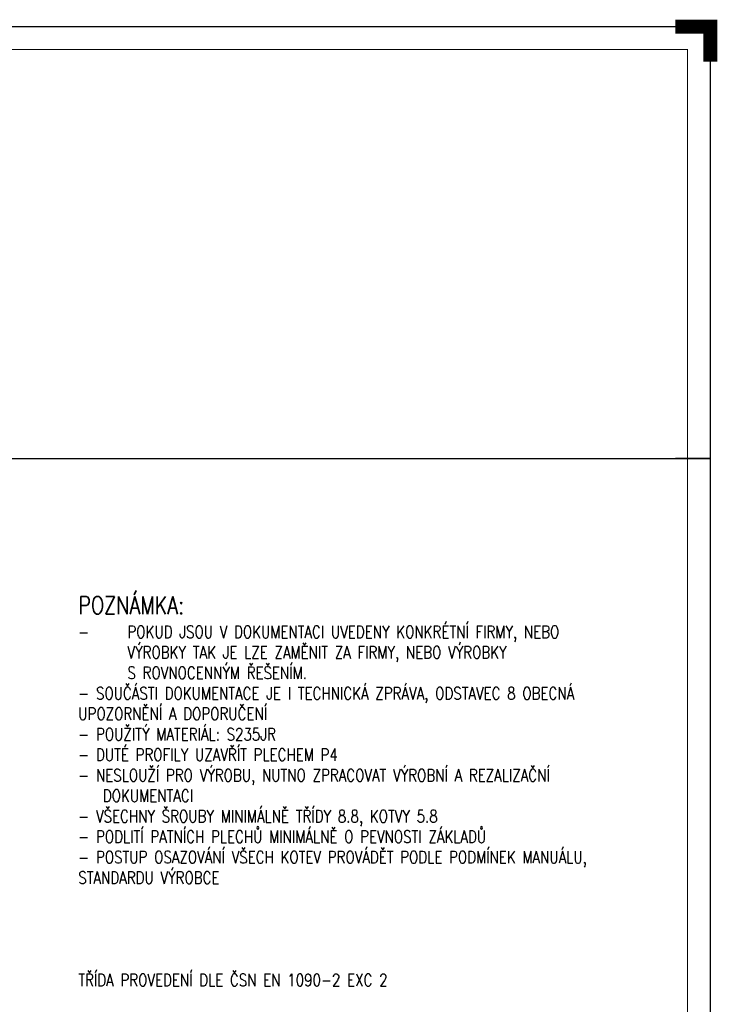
# Paper-space layout 'Layout1' of a CAD drawing. Extents: x -2 to 935, y -36 to 422.
# Tile 63 of 63: x 546 to 745, y 142 to 422. Entities that reach past the tile are written whole.
import ezdxf
from ezdxf.enums import TextEntityAlignment as Align

# ---------------------------------------------------------------- set-up
doc = ezdxf.new("R2010")
doc.units = 0
doc.layers.get('DEFPOINTS').update_dxf_attribs({"color": 132, "linetype": 'CONTINUOUS'})
doc.layers.add('RAMECEK_HP', color=251, linetype='CONTINUOUS')
doc.layers.add('SS_TEXT35', color=2, linetype='CONTINUOUS', lineweight=35)
doc.styles.add('ROMANS', font='romans.shx', dxfattribs={"width": 0.8})

# ---------------------------------------------------------------- blocks, each defined once
blk = doc.blocks.new('*U6')
at = {"layer": 'DEFPOINTS'}
blk.add_lwpolyline([(743, 0), (533, 0), (533, 297), (743, 297)], close=True, dxfattribs=at)
at = {"layer": 'RAMECEK_HP', "lineweight": 40, "const_width": 4}
blk.add_lwpolyline([(743, 410), (743, 420), (733, 420)], dxfattribs=at)
at = {"layer": 'RAMECEK_HP', "lineweight": 35, "const_width": 0.35}
for points in [[(0, 420), (0, 0), (743, 0), (743, 420)], [(6.5, 413.5), (6.5, 6.5), (736.5, 6.5), (736.5, 413.5)]]:
    blk.add_lwpolyline(points, close=True, dxfattribs=at)
at = {"layer": 'RAMECEK_HP', "lineweight": 50, "const_width": 0.5}
blk.add_lwpolyline([(743, 297), (733, 297)], dxfattribs=at)
blk.add_lwpolyline([(743, 297), (733, 297)], dxfattribs=at)
at = {"layer": 'DEFPOINTS', "style": 'ROMANS', "width": 0.8}
blk.add_attdef('TISK', text='', height=10, dxfattribs=at).set_placement((743, -33), align=Align.RIGHT)
blk = doc.blocks.new('0POZNAMKA_CZ')
at = {"layer": 'SS_TEXT35', "insert": (0, 0), "char_height": 3.5, "attachment_point": 7, "style": 'ROMANS'}
blk.add_mtext_dynamic_manual_height_columns('{\\H1.4286x;\\C4;POZNÁMKA:\\P\\pxt1.71429,2;}-^IPOKUD JSOU V\\~DOKUMENTACI UVEDENY KONKRÉTNÍ FIRMY, NEBO ^I^IVÝROBKY TAK JE LZE ZAMĚNIT ZA FIRMY, NEBO VÝROBKY ^I^I^IS\\~ROVNOCENNÝM ŘEŠENÍM.\\P\\ptz;- SOUČÁSTI DOKUMENTACE JE I TECHNICKÁ ZPRÁVA, ODSTAVEC 8 OBECNÁ UPOZORNĚNÍ A DOPORUČENÍ\\P- POUŽITÝ MATERIÁL: S235JR\\P- DUTÉ PROFILY UZAVŘÍT PLECHEM P4\\P\\pt2;- NESLOUŽÍ PRO VÝROBU, NUTNO ZPRACOVAT VÝROBNÍ A REZALIZAČNÍ       ^IDOKUMENTACI\\P\\ptz;- VŠECHNY ŠROUBY MINIMÁLNĚ TŘÍDY 8.8, KOTVY 5.8\\P- PODLITÍ PATNÍCH PLECHŮ MINIMÁLNĚ O PEVNOSTI ZÁKLADŮ\\P- POSTUP OSAZOVÁNÍ VŠECH KOTEV PROVÁDĚT PODLE PODMÍNEK MANUÁLU, STANDARDU VÝROBCE\\P\\P\\P\\P\\PTŘÍDA PROVEDENÍ DLE ČSN EN 1090-2 EXC 2', width=165.9878, gutter_width=17.5, heights=[0], dxfattribs=at)

psp = doc.layouts.get("Layout1")

# ---------------------------------------------------------------- block references
at = {"layer": 'RAMECEK_HP'}
psp.add_blockref('*U6', (0, 0), dxfattribs=at)
at = {"layer": 'SS_TEXT35'}
psp.add_blockref('0POZNAMKA_CZ', (563, 146.6986), dxfattribs=at)

doc.saveas('drawing.dxf')
